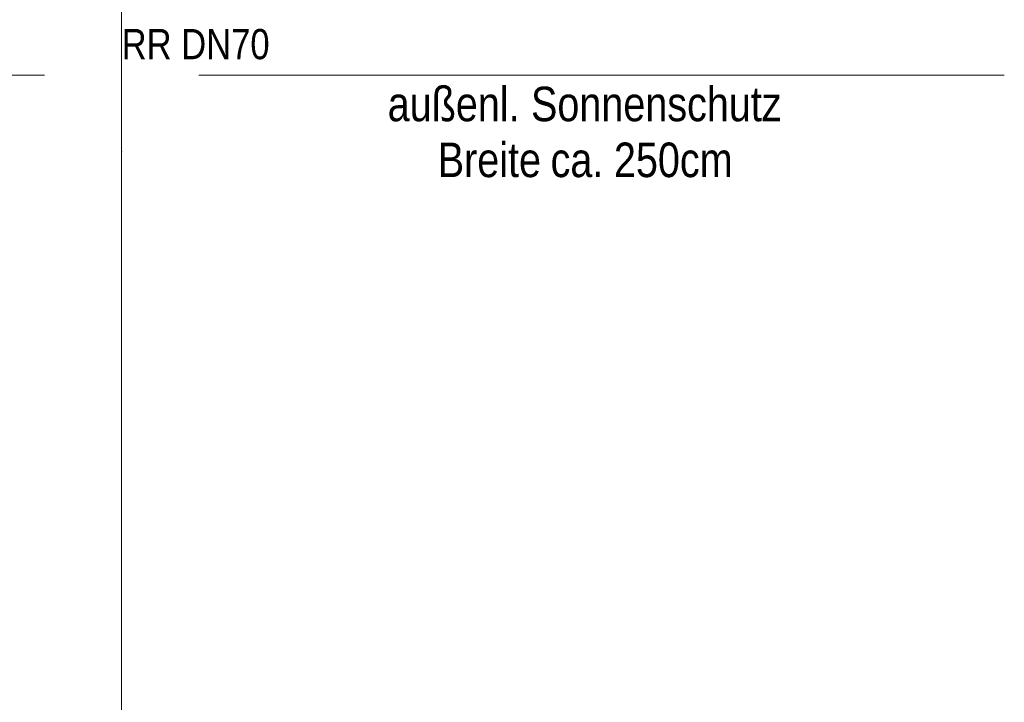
# Model space of a CAD drawing. Extents: x -720 to 300, y 62 to 1107.
# Tile 31 of 117: x -156 to -99, y 159 to 199. Entities that reach past the tile are written whole.
import ezdxf
from ezdxf.lldxf.tags import DXFTag

# ---------------------------------------------------------------- set-up
doc = ezdxf.new("R2010")
doc.units = 0
doc.layers.get('0').update_dxf_attribs({"lineweight": 35})
doc.layers.add('70 -71 Achsen- 1 Gebäudeachsen', color=7, linetype='STRICHPUNKT2-A06G9FGD8I', lineweight=18)
doc.layers.add('70 -72 Beschriftung- 1 Beschriftung allgemein', color=7, linetype='Continuous', lineweight=9, true_color=0xff6633)
doc.styles.get("Standard").update_dxf_attribs({"font": 'ARIALN.TTF'})
tags = doc.linetypes.add('STRICHPUNKT2-A06G9FGD8I', pattern=[12.7, 6.35, -3.175, 0, -3.175]).pattern_tags.tags
tags[10:11] = [DXFTag(74, 4), DXFTag(75, 0), DXFTag(340, '0'), DXFTag(46, 0.0), DXFTag(50, 0.0), DXFTag(44, 0.0), DXFTag(45, 0.0)]
tags[8:9] = [DXFTag(74, 4), DXFTag(75, 0), DXFTag(340, '0'), DXFTag(46, 0.0), DXFTag(50, 0.0), DXFTag(44, 0.0), DXFTag(45, 0.0)]
tags[6:7] = [DXFTag(74, 4), DXFTag(75, 0), DXFTag(340, '0'), DXFTag(46, 0.0), DXFTag(50, 0.0), DXFTag(44, 0.0), DXFTag(45, 0.0)]
tags[4:5] = [DXFTag(74, 4), DXFTag(75, 0), DXFTag(340, '0'), DXFTag(46, 0.0), DXFTag(50, 0.0), DXFTag(44, 0.0), DXFTag(45, 0.0)]

# ---------------------------------------------------------------- blocks, each defined once
blk = doc.blocks.new('Referenz-A06G9FGF8I')
at = {"layer": '70 -71 Achsen- 1 Gebäudeachsen', "color": 0, "linetype": 'STRICHPUNKT2-A06G9FGD8I', "ltscale": 0.18}
blk.add_line((-150.306, 1077.787), (-150.306, 78.347), dxfattribs=at)
at = {"layer": '70 -72 Beschriftung- 1 Beschriftung allgemein', "color": 0, "linetype": 'Continuous', "ltscale": 0.13}
for p, q in [((-150.306, 203.007), (-150.306, 190.818)), ((-154.806, 195.349), (-201.806, 195.349)), ((-98.806, 195.349), (-145.806, 195.349))]:
    blk.add_line(p, q, dxfattribs=at)
at = {"layer": '70 -72 Beschriftung- 1 Beschriftung allgemein', "color": 0, "linetype": 'Continuous', "lineweight": 5, "ltscale": 0.13}
for p, q in [((-150.306, 190.818), (-150.323, 190.882)), ((-150.323, 190.882), (-150.289, 190.882)), ((-150.289, 190.882), (-150.306, 190.818))]:
    blk.add_line(p, q, dxfattribs=at)
at = {"layer": '70 -72 Beschriftung- 1 Beschriftung allgemein', "color": 0, "lineweight": 0}
for points in [[(-150.306, 190.818), (-150.323, 190.882), (-150.306, 190.882)], [(-150.306, 190.818), (-150.306, 190.882), (-150.289, 190.882)]]:
    blk.add_solid(points, dxfattribs=at)
at = {"layer": '70 -72 Beschriftung- 1 Beschriftung allgemein', "color": 0, "linetype": 'Continuous', "ltscale": 0.13, "attachment_point": 1}
for s, insert, char_height in [('{\\fArial Narrow;RR}', (-150.306, 198.039), 1.76205), ('{\\fArial Narrow;RR}', (-150.306, 198.039), 1.76205), ('{\\fArial Narrow;DN70}', (-146.832, 198.039), 1.76205), ('{\\fArial Narrow;DN70}', (-146.832, 198.039), 1.76205), ('{\\fArial Narrow;außenl.}', (-134.782, 194.671), 2.01377), ('{\\fArial Narrow;Sonnenschutz}', (-126.422, 194.671), 2.01377), ('{\\fArial Narrow;Breite}', (-131.864, 191.409), 2.01377), ('{\\fArial Narrow;250cm}', (-121.583, 191.409), 2.01377), ('{\\fArial Narrow;ca.}', (-125.278, 191.409), 2.01377)]:
    blk.add_mtext(s, dxfattribs=dict(at, insert=insert, char_height=char_height))

msp = doc.modelspace()

# ---------------------------------------------------------------- block references
at = {"color": 8, "lineweight": 25, "ltscale": 0.25, "true_color": 0x808080}
msp.add_blockref('Referenz-A06G9FGF8I', (0, 0), dxfattribs=at)

doc.saveas('drawing.dxf')
